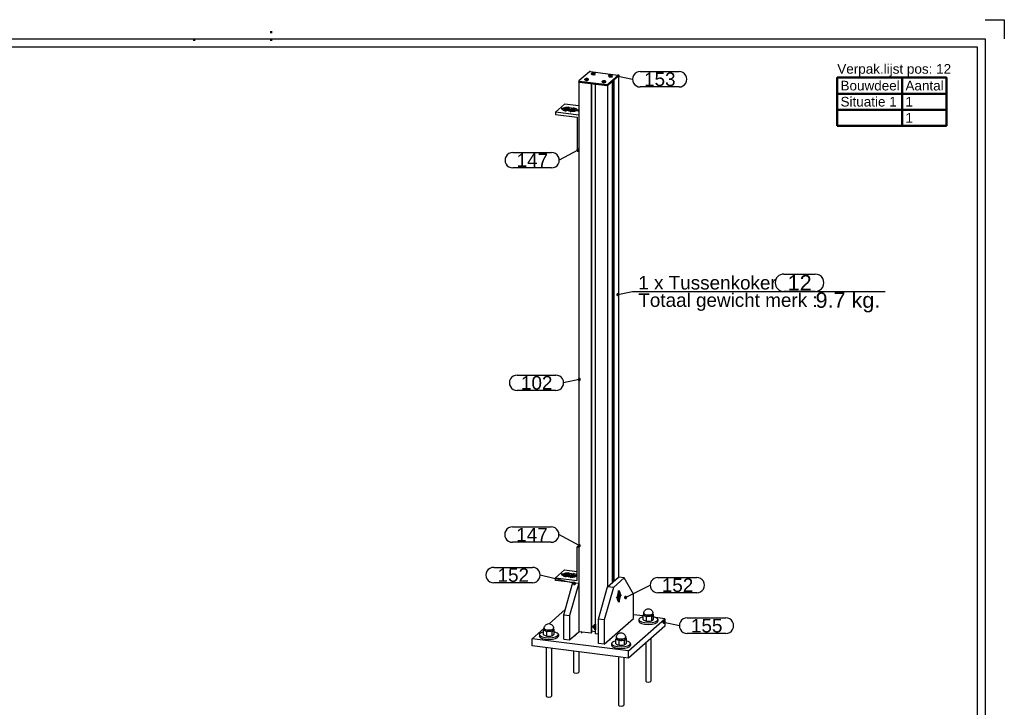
# Model space of a CAD drawing. Header units: millimetres. Extents: x 2 to 422, y -384 to -87.
# Tile 13 of 13: x 167 to 422, y -265 to -87. Entities that reach past the tile are written whole.
import ezdxf
from ezdxf.enums import TextEntityAlignment as Align

# ---------------------------------------------------------------- set-up
doc = ezdxf.new("R2010")
doc.units = ezdxf.units.MM
doc.linetypes.add('DOT', pattern=[2, 0.5, -1.5])
doc.linetypes.add('STRICHPUNKT2', pattern=[18.5, 10, -4, 0.5, -4])
doc.layers.get('0').update_dxf_attribs({"linetype": 'CONTINUOUS'})
for name, color, linetype in [('DIM49', 4, 'CONTINUOUS'), ('TXT_ALL', 7, 'CONTINUOUS'), ('TXT_DIM49', 2, 'CONTINUOUS'), ('TXT_YELLOW', 2, 'CONTINUOUS')]:
    doc.layers.add(name, color=color, linetype=linetype)
doc.layers.add('LE_ALL', color=7, linetype='CONTINUOUS', lineweight=50)
doc.styles.add('ARIAL', font='arial.ttf')

# ---------------------------------------------------------------- blocks, each defined once
blk = doc.blocks.new('VERPAK-P12_00006', base_point=(378.98, -114.58))
at = {"layer": 'LE_ALL', "color": 8}
for p, q in [((395.81, -102.08), (395.81, -114.58)), ((378.98, -106.25), (407.27, -106.25)), ((378.98, -110.41), (407.27, -110.41))]:
    blk.add_line(p, q, dxfattribs=at)
blk.add_lwpolyline([(378.98, -114.58), (407.27, -114.58), (407.27, -102.08), (378.98, -102.08)], close=True, dxfattribs=at)
at = {"layer": 'TXT_YELLOW', "style": 'ARIAL'}
blk.add_text('Verpak.lijst pos: 12', height=2.5, dxfattribs=at).set_placement((378.98, -101.08))
for s, p in [('Bouwdeel', (379.82, -104.16)), ('Aantal', (396.65, -104.16)), ('Situatie 1', (379.82, -108.33)), ('1', (396.65, -108.33)), ('1', (396.65, -112.5))]:
    blk.add_text(s, height=2.5, dxfattribs=at).set_placement(p, align=Align.MIDDLE_LEFT)
blk = doc.blocks.new('DINA3_00002', base_point=(415.27, -377.08))
for p, q in [((9.27, -94.08), (415.27, -94.08)), ((415.27, -94.08), (415.27, -377.08)), ((417.27, -92.08), (417.27, -379.08))]:
    blk.add_line(p, q)
for points in [[(417.27, -87.08), (422.27, -87.08), (422.27, -92.08)], [(7.27, -379.08), (7.27, -92.08), (417.27, -92.08)]]:
    blk.add_lwpolyline(points)
at = {"layer": 'LE_ALL', "linetype": 'DOT'}
for p, q in [((232.27, -90.08), (232.27, -94.08)), ((212.27, -92.08), (212.27, -94.08))]:
    blk.add_line(p, q, dxfattribs=at)
blk.add_blockref('VERPAK-P12_00006', (378.98, -114.58))
blk = doc.blocks.new('_ZBL0013_00001')
blk.add_blockref('DINA3_00002', (415.27, -377.08))
blk = doc.blocks.new('SHAPE_00633', base_point=(312.12, -180.31))
at = {"layer": 'DIM49', "color": 3}
for p, q in [((296, -179.17), (306.06, -179.17)), ((312.12, -180.31), (308.06, -181.17)), ((311.86, -180.27), (312.38, -180.27)), ((311.92, -180.47), (312.33, -180.47)), ((312.23, -180.07), (312.01, -180.07)), ((306.06, -183.17), (296, -183.17))]:
    blk.add_line(p, q, dxfattribs=at)
blk.add_lwpolyline([(312.36, -180.19), (312.32, -180.13), (312.27, -180.09), (312.2, -180.06), (312.14, -180.05), (312.07, -180.05), (312, -180.07), (311.95, -180.11), (311.9, -180.17), (311.87, -180.23), (311.86, -180.29), (311.86, -180.36), (311.89, -180.43), (311.93, -180.48), (311.98, -180.53), (312.04, -180.56), (312.11, -180.57), (312.18, -180.57), (312.24, -180.54), (312.3, -180.5), (312.34, -180.45), (312.37, -180.39), (312.38, -180.32), (312.38, -180.25)], close=True, dxfattribs=at)
for centre, start_param, end_param in [((296, -181.17), 1.570796, 4.712389), ((306.06, -181.17), 4.712389, 7.853982)]:
    blk.add_ellipse(centre, major_axis=(2, 0), ratio=1, start_param=start_param, end_param=end_param, dxfattribs=at)
at = {"layer": 'TXT_ALL', "style": 'ARIAL'}
blk.add_text('102', height=3.5, dxfattribs=at).set_placement((297, -181.17), align=Align.MIDDLE_LEFT)
blk = doc.blocks.new('Profiel 60x60_00033', base_point=(316.24, -243.92))
for p, q in [((322.28, -101.69), (322.28, -231.55)), ((311.97, -103.24), (311.97, -245.67)), ((315.18, -103.65), (315.18, -246.07)), ((315.27, -103.66), (315.27, -245.99)), ((316.24, -103.78), (316.24, -246.21)), ((319.45, -104.19), (319.45, -234.04)), ((320.67, -103.11), (320.67, -232.97)), ((320.82, -102.98), (320.82, -232.84)), ((321.07, -102.76), (321.07, -232.62)), ((315.18, -246.07), (311.97, -245.67)), ((315.27, -245.99), (315.18, -246.07)), ((316.24, -245.68), (315.27, -245.56)), ((317.09, -246.31), (316.24, -246.21))]:
    blk.add_line(p, q)
for points in [[(322.22, -101.68), (322.28, -101.69), (321.07, -102.76)], [(315.18, -103.65), (311.97, -103.24), (312.03, -103.19)], [(320.67, -103.11), (319.45, -104.19), (316.24, -103.78)]]:
    blk.add_lwpolyline(points)
for centre, start_param, end_param in [((316.23, -244.43), 3.141593, 5.520887), ((316.32, -244.34), 3.275624, 5.331132), ((316.23, -244.43), 2.333095, 3.141593)]:
    blk.add_ellipse(centre, major_axis=(0.353, -0.4), ratio=0.881917, start_param=start_param, end_param=end_param)
blk.add_blockref('SHAPE_00633', (312.12, -180.31))
blk = doc.blocks.new('_00035', base_point=(316.13, -244.51))
at = {"layer": 'LE_ALL', "color": 1, "linetype": 'STRICHPUNKT2'}
for p, q in [((316.23, -244.43), (315.48, -244.33)), ((316.13, -244.51), (316.24, -244.42)), ((316.23, -244.43), (316.23, -243.67)), ((316.23, -244.43), (316.24, -244.43)), ((316.23, -244.43), (316.23, -245.18))]:
    blk.add_line(p, q, dxfattribs=at)
blk = doc.blocks.new('_00034')
blk.add_blockref('_00035', (316.13, -244.51))
blk = doc.blocks.new('Profiel 60x60_00032')
for name, p in [('Profiel 60x60_00033', (316.24, -243.92)), ('_00034', (0, 0))]:
    blk.add_blockref(name, p)
blk = doc.blocks.new('SHAPE_00631', base_point=(334.05, -243.19))
at = {"layer": 'DIM49', "color": 3}
for p, q in [((340.06, -242.1), (350.12, -242.1)), ((334.31, -243.16), (333.8, -243.16)), ((333.85, -243.36), (334.26, -243.36)), ((334.17, -242.96), (333.95, -242.96)), ((334.05, -243.19), (338.06, -244.1)), ((350.12, -246.1), (340.06, -246.1))]:
    blk.add_line(p, q, dxfattribs=at)
blk.add_lwpolyline([(333.79, -243.2), (333.8, -243.27), (333.83, -243.33), (333.88, -243.39), (333.93, -243.43), (334, -243.45), (334.07, -243.46), (334.13, -243.44), (334.2, -243.41), (334.25, -243.37), (334.29, -243.31), (334.31, -243.25), (334.32, -243.18), (334.31, -243.11), (334.28, -243.05), (334.23, -243), (334.18, -242.96), (334.11, -242.94), (334.04, -242.93), (333.98, -242.94), (333.91, -242.97), (333.86, -243.01), (333.82, -243.07), (333.8, -243.13)], close=True, dxfattribs=at)
for centre, start_param, end_param in [((340.06, -244.1), 1.570796, 4.712389), ((350.12, -244.1), 4.712389, 7.853982)]:
    blk.add_ellipse(centre, major_axis=(2, 0), ratio=1, start_param=start_param, end_param=end_param, dxfattribs=at)
at = {"layer": 'TXT_ALL', "style": 'ARIAL'}
blk.add_text('155', height=3.5, dxfattribs=at).set_placement((341.06, -244.1), align=Align.MIDDLE_LEFT)
blk = doc.blocks.new('Brede Strip 15x200_00038', base_point=(324.88, -250.62))
for p, q in [((304.35, -243.59), (308.49, -239.94)), ((328.65, -241.59), (326.13, -241.28)), ((299.94, -247.48), (303.03, -244.75)), ((324.88, -250.62), (299.94, -247.48)), ((299.94, -249.36), (299.94, -247.48)), ((324.88, -252.51), (299.94, -249.36))]:
    blk.add_line(p, q)
for points in [[(324.88, -252.51), (324.88, -250.62), (334.31, -242.31), (331.88, -242)], [(334.31, -242.31), (334.31, -244.19), (324.88, -252.51)]]:
    blk.add_lwpolyline(points)
blk.add_blockref('SHAPE_00631', (334.05, -243.19))
blk = doc.blocks.new('_00040', base_point=(324.72, -243.47))
at = {"layer": 'LE_ALL', "color": 1, "linetype": 'STRICHPUNKT2'}
for p, q in [((324.72, -243.47), (324.91, -243.5)), ((311.03, -246.5), (311.21, -246.52)), ((312.75, -245.77), (312.64, -245.86)), ((322.36, -245.55), (322.55, -245.58)), ((320.01, -247.63), (320.19, -247.66))]:
    blk.add_line(p, q, dxfattribs=at)
blk = doc.blocks.new('_00039')
blk.add_blockref('_00040', (324.72, -243.47))
blk = doc.blocks.new('Brede Strip 15x200_00037')
for name, p in [('Brede Strip 15x200_00038', (324.88, -250.62)), ('_00039', (0, 0))]:
    blk.add_blockref(name, p)
blk = doc.blocks.new('Carrosseriering M12 (ISO 7093 _ DIN 9021)_00044', base_point=(320.48, -249.19))
for p, q in [((320.48, -248.78), (320.48, -249.19)), ((325.41, -248.78), (325.41, -249.19))]:
    blk.add_line(p, q)
for centre, start_param, end_param in [((322.94, -248.78), 2.158402, 3.141593), ((322.94, -248.78), 3.141593, 6.283185), ((322.94, -249.19), 3.141593, 6.283185), ((322.94, -248.78), 6.283185, 7.266376)]:
    blk.add_ellipse(centre, major_axis=(2.47, 0), ratio=0.333333, start_param=start_param, end_param=end_param)
blk = doc.blocks.new('Carrosseriering M12 (ISO 7093 _ DIN 9021)_00043')
blk.add_blockref('Carrosseriering M12 (ISO 7093 _ DIN 9021)_00044', (320.48, -249.19))
blk = doc.blocks.new('Hoge dopmoer (DIN 1587)-M12_00046', base_point=(321.74, -247.14))
for p, q in [((321.57, -247.64), (321.74, -247.45)), ((324.14, -247.52), (324.14, -247.14)), ((324.14, -247.39), (324.31, -247.49)), ((324.31, -248.65), (324.31, -247.49)), ((321.57, -248.8), (321.57, -247.64)), ((322.45, -249.16), (322.45, -248)), ((324.06, -247.66), (323.82, -247.92)), ((324.06, -248.92), (324.31, -248.65))]:
    blk.add_line(p, q)
blk.add_lwpolyline([(321.74, -247.52), (321.74, -247.14, -0.414214), (322.94, -245.94, -0.414214), (324.14, -247.14)], format="xyb")
for points in [[(324.31, -247.49), (324.18, -247.57), (324.06, -247.66)], [(322.01, -247.77), (321.8, -247.7), (321.57, -247.64)], [(321.57, -248.8), (321.8, -248.93), (322.01, -249.03)], [(322.45, -248), (322.23, -247.87), (322.01, -247.77)], [(322.01, -249.03), (322.23, -249.1), (322.45, -249.16)], [(322.45, -249.16), (322.81, -249.18), (323.14, -249.17), (323.47, -249.14), (323.82, -249.09), (323.82, -247.92), (323.47, -247.91), (323.14, -247.91), (322.81, -247.94), (322.45, -248)], [(323.82, -249.09), (323.95, -249.01), (324.06, -248.92)]]:
    blk.add_lwpolyline(points)
for centre, start_param, end_param in [((322.94, -247.14), 3.141593, 6.283185), ((322.94, -247.52), 3.141593, 3.827423), ((322.94, -247.52), 5.921818, 6.283185), ((322.94, -247.52), 3.827423, 4.874621), ((322.94, -247.52), 4.874621, 5.921818)]:
    blk.add_ellipse(centre, major_axis=(1.2, 0), ratio=0.333333, start_param=start_param, end_param=end_param)
blk = doc.blocks.new('Hoge dopmoer (DIN 1587)-M12_00045')
blk.add_blockref('Hoge dopmoer (DIN 1587)-M12_00046', (321.74, -247.14))
blk = doc.blocks.new('Draadstang-M12x140_00048', base_point=(323.62, -252.35))
for p, q in [((322.26, -252.18), (322.26, -264.74)), ((323.62, -252.35), (323.62, -264.74))]:
    blk.add_line(p, q)
blk.add_ellipse((322.94, -264.74), major_axis=(0.68, 0), ratio=0.333333, start_param=3.141593, end_param=6.283185)
blk = doc.blocks.new('Draadstang-M12x140_00047')
blk.add_blockref('Draadstang-M12x140_00048', (323.62, -252.35))
blk = doc.blocks.new('Montage_00042')
for name in ['Hoge dopmoer (DIN 1587)-M12_00045', 'Carrosseriering M12 (ISO 7093 _ DIN 9021)_00043', 'Draadstang-M12x140_00047']:
    blk.add_blockref(name, (0, 0))
blk = doc.blocks.new('Draadstang-M12x140_00051', base_point=(311.99, -250.88))
for p, q in [((310.63, -250.71), (310.63, -256.15)), ((311.99, -250.88), (311.99, -256.15))]:
    blk.add_line(p, q)
blk.add_ellipse((311.31, -256.15), major_axis=(0.68, 0), ratio=0.333333, start_param=3.141593, end_param=6.283185)
blk = doc.blocks.new('Draadstang-M12x140_00050')
blk.add_blockref('Draadstang-M12x140_00051', (311.99, -250.88))
blk = doc.blocks.new('Montage_00049')
blk.add_blockref('Draadstang-M12x140_00050', (0, 0))
blk = doc.blocks.new('Carrosseriering M12 (ISO 7093 _ DIN 9021)_00054', base_point=(301.77, -246.83))
for p, q in [((301.77, -246.42), (301.77, -246.83)), ((306.7, -246.42), (306.7, -246.83))]:
    blk.add_line(p, q)
for centre, start_param, end_param in [((304.23, -246.42), 2.158402, 3.141593), ((304.23, -246.42), 3.141593, 6.283185), ((304.23, -246.83), 3.141593, 6.283185), ((304.23, -246.42), 6.283185, 7.266376)]:
    blk.add_ellipse(centre, major_axis=(2.47, 0), ratio=0.333333, start_param=start_param, end_param=end_param)
blk = doc.blocks.new('Carrosseriering M12 (ISO 7093 _ DIN 9021)_00053')
blk.add_blockref('Carrosseriering M12 (ISO 7093 _ DIN 9021)_00054', (301.77, -246.83))
blk = doc.blocks.new('Hoge dopmoer (DIN 1587)-M12_00056', base_point=(303.03, -244.78))
for p, q in [((305.43, -245.16), (305.43, -244.78)), ((302.87, -245.28), (303.03, -245.09)), ((302.87, -246.45), (302.87, -245.28)), ((303.74, -246.8), (303.74, -245.64)), ((305.36, -245.3), (305.11, -245.57)), ((305.36, -246.56), (305.6, -246.3)), ((305.43, -245.04), (305.6, -245.13)), ((305.6, -246.3), (305.6, -245.13))]:
    blk.add_line(p, q)
blk.add_lwpolyline([(303.03, -245.16), (303.03, -244.78, -0.414214), (304.23, -243.58, -0.414214), (305.43, -244.78)], format="xyb")
for points in [[(303.31, -245.41), (303.09, -245.34), (302.87, -245.28)], [(302.87, -246.45), (303.09, -246.57), (303.31, -246.67)], [(303.74, -245.64), (303.52, -245.51), (303.31, -245.41)], [(303.31, -246.67), (303.52, -246.75), (303.74, -246.8)], [(303.74, -246.8), (304.1, -246.82), (304.43, -246.81), (304.76, -246.78), (305.11, -246.73), (305.11, -245.57), (304.76, -245.55), (304.43, -245.56), (304.1, -245.59), (303.74, -245.64)], [(305.11, -246.73), (305.24, -246.65), (305.36, -246.56)], [(305.6, -245.13), (305.47, -245.21), (305.36, -245.3)]]:
    blk.add_lwpolyline(points)
for centre, start_param, end_param in [((304.23, -244.78), 3.141593, 6.283185), ((304.23, -245.16), 3.141593, 3.827423), ((304.23, -245.16), 3.827423, 4.874621), ((304.23, -245.16), 4.874621, 5.921818), ((304.23, -245.16), 5.921818, 6.283185)]:
    blk.add_ellipse(centre, major_axis=(1.2, 0), ratio=0.333333, start_param=start_param, end_param=end_param)
blk = doc.blocks.new('Hoge dopmoer (DIN 1587)-M12_00055')
blk.add_blockref('Hoge dopmoer (DIN 1587)-M12_00056', (303.03, -244.78))
blk = doc.blocks.new('Draadstang-M12x140_00058', base_point=(304.91, -249.99))
for p, q in [((303.55, -249.82), (303.55, -262.38)), ((304.91, -249.99), (304.91, -262.38))]:
    blk.add_line(p, q)
blk.add_ellipse((304.23, -262.38), major_axis=(0.68, 0), ratio=0.333333, start_param=3.141593, end_param=6.283185)
blk = doc.blocks.new('Draadstang-M12x140_00057')
blk.add_blockref('Draadstang-M12x140_00058', (304.91, -249.99))
blk = doc.blocks.new('Montage_00052')
for name in ['Hoge dopmoer (DIN 1587)-M12_00055', 'Carrosseriering M12 (ISO 7093 _ DIN 9021)_00053', 'Draadstang-M12x140_00057']:
    blk.add_blockref(name, (0, 0))
blk = doc.blocks.new('Carrosseriering M12 (ISO 7093 _ DIN 9021)_00061', base_point=(327.55, -242.95))
for p, q in [((327.55, -242.54), (327.55, -242.95)), ((332.48, -242.54), (332.48, -242.95))]:
    blk.add_line(p, q)
for centre, start_param, end_param in [((330.01, -242.54), 2.158402, 3.141593), ((330.01, -242.54), 6.283185, 7.266376), ((330.01, -242.54), 3.141593, 6.283185), ((330.01, -242.95), 3.141593, 6.283185)]:
    blk.add_ellipse(centre, major_axis=(2.47, 0), ratio=0.333333, start_param=start_param, end_param=end_param)
blk = doc.blocks.new('Carrosseriering M12 (ISO 7093 _ DIN 9021)_00060')
blk.add_blockref('Carrosseriering M12 (ISO 7093 _ DIN 9021)_00061', (327.55, -242.95))
blk = doc.blocks.new('Hoge dopmoer (DIN 1587)-M12_00063', base_point=(328.81, -240.9))
for p, q in [((328.65, -241.4), (328.81, -241.21)), ((328.65, -242.57), (328.65, -241.4)), ((329.52, -242.92), (329.52, -241.76)), ((331.14, -241.42), (330.89, -241.69)), ((331.14, -242.68), (331.38, -242.42)), ((331.21, -241.28), (331.21, -240.9)), ((331.21, -241.16), (331.38, -241.25)), ((331.38, -242.42), (331.38, -241.25))]:
    blk.add_line(p, q)
blk.add_lwpolyline([(328.81, -241.28), (328.81, -240.9, -0.414214), (330.01, -239.7, -0.414214), (331.21, -240.9)], format="xyb")
for points in [[(329.08, -241.54), (328.87, -241.46), (328.65, -241.4)], [(329.52, -241.76), (329.3, -241.63), (329.08, -241.54)], [(329.52, -242.92), (329.88, -242.94), (330.21, -242.93), (330.54, -242.9), (330.89, -242.85), (330.89, -241.69), (330.54, -241.67), (330.21, -241.68), (329.88, -241.71), (329.52, -241.76)], [(331.38, -241.25), (331.25, -241.33), (331.14, -241.42)], [(328.65, -242.57), (328.87, -242.69), (329.08, -242.79)], [(329.08, -242.79), (329.3, -242.87), (329.52, -242.92)], [(330.89, -242.85), (331.02, -242.77), (331.14, -242.68)]]:
    blk.add_lwpolyline(points)
for centre, start_param, end_param in [((330.01, -240.9), 3.141593, 6.283185), ((330.01, -241.28), 3.141593, 3.827423), ((330.01, -241.28), 3.827423, 4.874621), ((330.01, -241.28), 4.874621, 5.921818), ((330.01, -241.28), 5.921818, 6.283185)]:
    blk.add_ellipse(centre, major_axis=(1.2, 0), ratio=0.333333, start_param=start_param, end_param=end_param)
blk = doc.blocks.new('Hoge dopmoer (DIN 1587)-M12_00062')
blk.add_blockref('Hoge dopmoer (DIN 1587)-M12_00063', (328.81, -240.9))
blk = doc.blocks.new('Draadstang-M12x140_00065', base_point=(330.69, -247.38))
for p, q in [((330.69, -247.38), (330.69, -258.5)), ((329.33, -248.58), (329.33, -258.5))]:
    blk.add_line(p, q)
blk.add_ellipse((330.01, -258.5), major_axis=(0.68, 0), ratio=0.333333, start_param=3.141593, end_param=6.283185)
blk = doc.blocks.new('Draadstang-M12x140_00064')
blk.add_blockref('Draadstang-M12x140_00065', (330.69, -247.38))
blk = doc.blocks.new('Montage_00059')
for name in ['Hoge dopmoer (DIN 1587)-M12_00062', 'Carrosseriering M12 (ISO 7093 _ DIN 9021)_00060', 'Draadstang-M12x140_00064']:
    blk.add_blockref(name, (0, 0))
blk = doc.blocks.new('Montage voetplaat_00041')
for name in ['Montage_00059', 'Montage_00052', 'Montage_00042', 'Montage_00049']:
    blk.add_blockref(name, (0, 0))
blk = doc.blocks.new('Voetplaat + montage_00036')
for name in ['Montage voetplaat_00041', 'Brede Strip 15x200_00037']:
    blk.add_blockref(name, (0, 0))
blk = doc.blocks.new('SHAPE_00639', base_point=(310.86, -233.19))
at = {"layer": 'DIM49', "color": 3}
for p, q in [((289.93, -228.99), (299.99, -228.99)), ((310.86, -233.19), (301.99, -230.99)), ((299.99, -232.99), (289.93, -232.99)), ((311.11, -233.16), (310.6, -233.16)), ((310.65, -233.36), (311.06, -233.36)), ((310.97, -232.96), (310.75, -232.96))]:
    blk.add_line(p, q, dxfattribs=at)
blk.add_lwpolyline([(311.12, -233.19), (311.11, -233.12), (311.08, -233.06), (311.04, -233), (310.98, -232.96), (310.92, -232.94), (310.85, -232.93), (310.78, -232.94), (310.72, -232.97), (310.67, -233.01), (310.63, -233.07), (310.6, -233.13), (310.59, -233.2), (310.6, -233.27), (310.63, -233.33), (310.67, -233.38), (310.73, -233.42), (310.79, -233.45), (310.86, -233.46), (310.93, -233.45), (310.99, -233.42), (311.05, -233.38), (311.09, -233.32), (311.11, -233.26)], close=True, dxfattribs=at)
for centre, start_param, end_param in [((289.93, -230.99), 1.570796, 4.712389), ((299.99, -230.99), 4.712389, 7.853982)]:
    blk.add_ellipse(centre, major_axis=(2, 0), ratio=1, start_param=start_param, end_param=end_param, dxfattribs=at)
at = {"layer": 'TXT_ALL', "style": 'ARIAL'}
blk.add_text('152', height=3.5, dxfattribs=at).set_placement((290.93, -230.99), align=Align.MIDDLE_LEFT)
blk = doc.blocks.new('Plaatwerk D_ 12_00077', base_point=(308.11, -247.56))
for p, q in [((311.97, -233.1), (309.61, -241.46)), ((310.47, -232.91), (311.97, -233.1)), ((308.11, -241.27), (309.61, -241.46)), ((309.61, -241.46), (309.61, -247.75)), ((309.61, -247.75), (311.97, -245.67)), ((308.11, -247.56), (309.61, -247.75))]:
    blk.add_line(p, q)
blk.add_lwpolyline([(308.11, -247.56), (308.11, -241.27), (310.47, -232.91), (310.71, -232.7)])
blk.add_blockref('SHAPE_00639', (310.86, -233.19))
blk = doc.blocks.new('Plaatwerk D_ 12_00076')
blk.add_blockref('Plaatwerk D_ 12_00077', (308.11, -247.56))
blk = doc.blocks.new('SHAPE_00637', base_point=(324.12, -236.82))
at = {"layer": 'DIM49', "color": 3}
for p, q in [((332.5, -231.61), (342.56, -231.61)), ((324.12, -236.82), (330.5, -233.61)), ((324.38, -236.78), (323.87, -236.78)), ((324.33, -236.98), (323.92, -236.98)), ((324.23, -236.58), (324.01, -236.58)), ((342.56, -235.61), (332.5, -235.61))]:
    blk.add_line(p, q, dxfattribs=at)
blk.add_lwpolyline([(323.93, -236.99), (323.98, -237.04), (324.04, -237.07), (324.11, -237.08), (324.18, -237.08), (324.24, -237.05), (324.3, -237.01), (324.34, -236.96), (324.37, -236.9), (324.39, -236.83), (324.38, -236.76), (324.36, -236.7), (324.32, -236.64), (324.27, -236.6), (324.21, -236.57), (324.14, -236.56), (324.07, -236.56), (324.01, -236.58), (323.95, -236.62), (323.9, -236.67), (323.87, -236.74), (323.86, -236.8), (323.87, -236.87), (323.89, -236.94)], close=True, dxfattribs=at)
for centre, start_param, end_param in [((332.5, -233.61), 1.570796, 4.712389), ((342.56, -233.61), 4.712389, 7.853982)]:
    blk.add_ellipse(centre, major_axis=(2, 0), ratio=1, start_param=start_param, end_param=end_param, dxfattribs=at)
at = {"layer": 'TXT_ALL', "style": 'ARIAL'}
blk.add_text('152', height=3.5, dxfattribs=at).set_placement((333.5, -233.61), align=Align.MIDDLE_LEFT)
blk = doc.blocks.new('Plaatwerk D_ 12_00079', base_point=(322.36, -235.36))
blk.add_line((323.78, -231.74), (322.28, -231.55))
blk.add_lwpolyline([(326.13, -242.23), (326.13, -235.94), (323.78, -231.74), (320.95, -234.23), (318.59, -242.59), (318.59, -248.88)], close=True)
for points in [[(320.95, -234.23), (319.45, -234.04), (322.28, -231.55)], [(318.59, -242.59), (317.09, -242.41), (319.45, -234.04)], [(318.59, -248.88), (317.09, -248.69), (317.09, -242.41)]]:
    blk.add_lwpolyline(points)
for start_param, end_param in [(3.50296, 5.921818), (5.921818, 9.786145)]:
    blk.add_ellipse((322.36, -236.5), major_axis=(-0.15, -1.21), ratio=0.333333, start_param=start_param, end_param=end_param)
blk.add_blockref('SHAPE_00637', (324.12, -236.82))
blk = doc.blocks.new('_00081', base_point=(322.74, -236.55))
at = {"layer": 'LE_ALL', "color": 1, "linetype": 'STRICHPUNKT2'}
for p, q in [((322.36, -236.5), (321.79, -237.01)), ((322.74, -236.55), (322.24, -236.49)), ((322.36, -236.5), (322.36, -234.98)), ((322.36, -236.5), (322.93, -236)), ((322.36, -236.5), (322.36, -238.03))]:
    blk.add_line(p, q, dxfattribs=at)
blk = doc.blocks.new('_00080')
blk.add_blockref('_00081', (322.74, -236.55))
blk = doc.blocks.new('Plaatwerk D_ 12_00078')
for name, p in [('Plaatwerk D_ 12_00079', (322.36, -235.36)), ('_00080', (0, 0))]:
    blk.add_blockref(name, p)
blk = doc.blocks.new('Verzonken kopbout (DIN 7991_ISO 10642)-M8x20_00101', base_point=(322.24, -236.42))
for p, q in [((322.24, -236.55), (322.48, -236.58)), ((322.34, -236.2), (322.48, -236.22)), ((322.11, -237.55), (322.23, -237.56))]:
    blk.add_line(p, q)
blk.add_lwpolyline([(322.24, -236.42), (322.24, -236.79), (322.36, -236.87), (322.48, -236.58), (322.48, -236.22), (322.36, -236.14)], close=True)
blk.add_lwpolyline([(322.38, -235.43), (322.5, -235.44)])
for centre, start_param, end_param in [((322.36, -236.5), 3.141593, 6.283185), ((322.36, -236.5), 6.283185, 9.424778), ((322.24, -236.49), 3.141593, 3.418879), ((322.24, -236.49), 6.005899, 6.283185)]:
    blk.add_ellipse(centre, major_axis=(-0.13, -1.06), ratio=0.333333, start_param=start_param, end_param=end_param)
blk = doc.blocks.new('Verzonken kopbout (DIN 7991_ISO 10642)-M8x20_00100')
blk.add_blockref('Verzonken kopbout (DIN 7991_ISO 10642)-M8x20_00101', (322.24, -236.42))
blk = doc.blocks.new('Montage baluster_00099')
blk.add_blockref('Verzonken kopbout (DIN 7991_ISO 10642)-M8x20_00100', (0, 0))
blk = doc.blocks.new('Schoren + montage_00075')
for name in ['Plaatwerk D_ 12_00076', 'Plaatwerk D_ 12_00078', 'Montage baluster_00099']:
    blk.add_blockref(name, (0, 0))
blk = doc.blocks.new('SHAPE_00643', base_point=(322.22, -101.68))
at = {"layer": 'DIM49', "color": 3}
for p, q in [((322.48, -101.64), (321.96, -101.64)), ((322.01, -101.84), (322.42, -101.84)), ((322.33, -101.44), (322.11, -101.44)), ((322.22, -101.68), (325.91, -102.51)), ((327.91, -100.51), (337.98, -100.51)), ((337.98, -104.51), (327.91, -104.51))]:
    blk.add_line(p, q, dxfattribs=at)
blk.add_lwpolyline([(321.95, -101.69), (321.97, -101.76), (322, -101.82), (322.04, -101.87), (322.1, -101.91), (322.16, -101.93), (322.23, -101.94), (322.3, -101.93), (322.36, -101.9), (322.41, -101.86), (322.45, -101.8), (322.47, -101.74), (322.48, -101.67), (322.47, -101.6), (322.44, -101.54), (322.4, -101.48), (322.34, -101.44), (322.28, -101.42), (322.21, -101.41), (322.14, -101.43), (322.08, -101.46), (322.02, -101.5), (321.98, -101.56), (321.96, -101.62)], close=True, dxfattribs=at)
for centre, start_param, end_param in [((327.91, -102.51), 1.570796, 4.712389), ((337.98, -102.51), 4.712389, 7.853982)]:
    blk.add_ellipse(centre, major_axis=(2, 0), ratio=1, start_param=start_param, end_param=end_param, dxfattribs=at)
at = {"layer": 'TXT_ALL', "style": 'ARIAL'}
blk.add_text('153', height=3.5, dxfattribs=at).set_placement((328.91, -102.51), align=Align.MIDDLE_LEFT)
blk = doc.blocks.new('Plaatwerk D_ 2_00104', base_point=(319.52, -104.12))
for p, q in [((314.73, -100.56), (312.04, -102.93)), ((314.98, -100.52), (322.09, -101.42)), ((322.21, -101.5), (319.52, -103.87)), ((319.52, -104.12), (322.21, -101.75)), ((322.21, -101.5), (322.21, -101.75)), ((312.03, -102.95), (312.03, -103.2)), ((312.16, -103.01), (312.16, -103.27)), ((312.16, -103.27), (319.26, -104.16)), ((319.26, -104.16), (319.26, -103.91)), ((319.52, -104.12), (319.52, -103.87))]:
    blk.add_line(p, q)
for points in [[(322.22, -101.48), (322.22, -101.73)], [(312.16, -103.01), (319.26, -103.91)]]:
    blk.add_lwpolyline(points)
for centre, start_param, end_param in [((314.91, -100.58), 1.209429, 2.780226), ((322.02, -101.48), 6.283185, 7.492615), ((322.02, -101.48), 5.921818, 6.283185), ((322.02, -101.73), 5.921818, 6.283185), ((312.23, -102.95), 2.780226, 3.141593), ((312.23, -102.95), 3.141593, 4.351022), ((312.23, -103.2), 3.141593, 4.351022), ((319.33, -103.85), 4.351022, 5.921818), ((319.33, -104.1), 4.351022, 5.921818)]:
    blk.add_ellipse(centre, major_axis=(0.2, 0), ratio=0.333333, start_param=start_param, end_param=end_param)
blk.add_blockref('SHAPE_00643', (322.22, -101.68))
blk = doc.blocks.new('_00106', base_point=(313.87, -102.83))
at = {"layer": 'LE_ALL', "color": 1, "linetype": 'STRICHPUNKT2'}
for p, q in [((315.56, -101.33), (315.55, -101.34)), ((316.16, -101.24), (316.2, -101.24)), ((320.05, -101.9), (320.04, -101.91)), ((320.65, -101.8), (320.69, -101.81)), ((313.87, -102.83), (313.85, -102.84)), ((314.47, -102.74), (314.5, -102.74)), ((318.36, -103.39), (318.34, -103.4)), ((318.96, -103.3), (318.99, -103.31))]:
    blk.add_line(p, q, dxfattribs=at)
blk = doc.blocks.new('_00105')
blk.add_blockref('_00106', (313.87, -102.83))
blk = doc.blocks.new('Plaatwerk D_ 2_00103')
for name, p in [('Plaatwerk D_ 2_00104', (319.52, -104.12)), ('_00105', (0, 0))]:
    blk.add_blockref(name, p)
blk = doc.blocks.new('ISO 14585-ST3.5x9.5-A2-C_00109', base_point=(315.63, -100.94))
for p, q in [((315.26, -101.18), (315.26, -101)), ((315.53, -100.9), (315.53, -100.88)), ((315.59, -100.9), (315.59, -100.84)), ((315.63, -100.95), (315.63, -100.82)), ((315.76, -100.92), (315.76, -100.82)), ((315.83, -100.94), (315.83, -100.83)), ((315.87, -100.94), (315.87, -100.9)), ((315.88, -100.94), (315.88, -100.92)), ((315.92, -100.88), (315.92, -100.86)), ((316.19, -101.18), (316.19, -101))]:
    blk.add_line(p, q)
blk.add_lwpolyline([(315.32, -100.92, -0.133936), (315.73, -100.81, -0.133936), (316.13, -100.92)], format="xyb")
blk.add_lwpolyline([(315.63, -100.94), (315.65, -100.96), (315.69, -100.95), (315.77, -100.92), (315.82, -100.94), (315.87, -100.94), (315.88, -100.92), (315.87, -100.9), (315.9, -100.88), (315.93, -100.88), (315.95, -100.88), (315.92, -100.86), (315.83, -100.82), (315.81, -100.82), (315.76, -100.82), (315.63, -100.82), (315.59, -100.83), (315.58, -100.84), (315.59, -100.84), (315.55, -100.87), (315.53, -100.88), (315.51, -100.9), (315.54, -100.9), (315.59, -100.9)], close=True)
for centre, start_param, end_param in [((315.73, -101), 2.626877, 3.141593), ((315.73, -101), 3.141593, 6.283185), ((315.73, -101.18), 3.141593, 6.283185), ((315.73, -101), 6.283185, 6.797901)]:
    blk.add_ellipse(centre, major_axis=(0.467, 0), ratio=0.333333, start_param=start_param, end_param=end_param)
blk = doc.blocks.new('ISO 14585-ST3.5x9.5-A2-C_00108')
blk.add_blockref('ISO 14585-ST3.5x9.5-A2-C_00109', (315.63, -100.94))
blk = doc.blocks.new('ISO 14585-ST3.5x9.5-A2-C_00111', base_point=(313.93, -102.44))
for p, q in [((313.56, -102.68), (313.56, -102.5)), ((313.83, -102.4), (313.83, -102.38)), ((313.89, -102.4), (313.89, -102.34)), ((313.93, -102.45), (313.93, -102.32)), ((314.07, -102.42), (314.07, -102.31)), ((314.13, -102.44), (314.13, -102.32)), ((314.17, -102.44), (314.17, -102.4)), ((314.18, -102.44), (314.18, -102.42)), ((314.22, -102.38), (314.22, -102.36)), ((314.5, -102.68), (314.5, -102.5))]:
    blk.add_line(p, q)
blk.add_lwpolyline([(313.62, -102.42, -0.133936), (314.03, -102.31, -0.133936), (314.44, -102.42)], format="xyb")
blk.add_lwpolyline([(313.93, -102.44), (313.95, -102.45), (313.99, -102.44), (314.07, -102.42), (314.13, -102.44), (314.17, -102.44), (314.18, -102.42), (314.17, -102.4), (314.2, -102.38), (314.23, -102.38), (314.25, -102.37), (314.22, -102.36), (314.13, -102.32), (314.11, -102.31), (314.07, -102.31), (313.93, -102.32), (313.89, -102.33), (313.88, -102.33), (313.89, -102.34), (313.86, -102.37), (313.83, -102.38), (313.81, -102.4), (313.84, -102.4), (313.89, -102.4)], close=True)
for centre, start_param, end_param in [((314.03, -102.5), 2.626877, 3.141593), ((314.03, -102.5), 3.141593, 6.283185), ((314.03, -102.68), 3.141593, 6.283185), ((314.03, -102.5), 6.283185, 6.797901)]:
    blk.add_ellipse(centre, major_axis=(0.467, 0), ratio=0.333333, start_param=start_param, end_param=end_param)
blk = doc.blocks.new('ISO 14585-ST3.5x9.5-A2-C_00110')
blk.add_blockref('ISO 14585-ST3.5x9.5-A2-C_00111', (313.93, -102.44))
blk = doc.blocks.new('ISO 14585-ST3.5x9.5-A2-C_00113', base_point=(320.12, -101.51))
for p, q in [((319.75, -101.75), (319.75, -101.56)), ((320.02, -101.47), (320.02, -101.45)), ((320.08, -101.47), (320.08, -101.41)), ((320.12, -101.52), (320.12, -101.39)), ((320.25, -101.49), (320.25, -101.38)), ((320.32, -101.51), (320.32, -101.39)), ((320.36, -101.51), (320.36, -101.47)), ((320.37, -101.51), (320.37, -101.49)), ((320.41, -101.45), (320.41, -101.42)), ((320.68, -101.75), (320.68, -101.56))]:
    blk.add_line(p, q)
blk.add_lwpolyline([(319.81, -101.49, -0.133936), (320.22, -101.38, -0.133936), (320.62, -101.49)], format="xyb")
blk.add_lwpolyline([(320.12, -101.51), (320.14, -101.52), (320.18, -101.51), (320.26, -101.49), (320.31, -101.5), (320.36, -101.51), (320.37, -101.49), (320.36, -101.47), (320.39, -101.45), (320.42, -101.45), (320.44, -101.44), (320.41, -101.42), (320.32, -101.39), (320.3, -101.38), (320.25, -101.38), (320.12, -101.39), (320.08, -101.4), (320.07, -101.4), (320.08, -101.41), (320.04, -101.44), (320.02, -101.45), (320, -101.46), (320.03, -101.47), (320.08, -101.47)], close=True)
for centre, start_param, end_param in [((320.22, -101.56), 2.626877, 3.141593), ((320.22, -101.56), 3.141593, 6.283185), ((320.22, -101.75), 3.141593, 6.283185), ((320.22, -101.56), 6.283185, 6.797901)]:
    blk.add_ellipse(centre, major_axis=(0.467, 0), ratio=0.333333, start_param=start_param, end_param=end_param)
blk = doc.blocks.new('ISO 14585-ST3.5x9.5-A2-C_00112')
blk.add_blockref('ISO 14585-ST3.5x9.5-A2-C_00113', (320.12, -101.51))
blk = doc.blocks.new('ISO 14585-ST3.5x9.5-A2-C_00115', base_point=(318.42, -103))
for p, q in [((318.05, -103.25), (318.05, -103.06)), ((318.32, -102.97), (318.32, -102.94)), ((318.38, -102.96), (318.38, -102.91)), ((318.42, -103.01), (318.42, -102.89)), ((318.56, -102.99), (318.56, -102.88)), ((318.62, -103), (318.62, -102.89)), ((318.66, -103.01), (318.66, -102.97)), ((318.67, -103), (318.67, -102.99)), ((318.71, -102.94), (318.71, -102.92)), ((318.99, -103.25), (318.99, -103.06))]:
    blk.add_line(p, q)
blk.add_lwpolyline([(318.11, -102.98, -0.133936), (318.52, -102.87, -0.133936), (318.93, -102.98)], format="xyb")
blk.add_lwpolyline([(318.42, -103), (318.44, -103.02), (318.48, -103.01), (318.56, -102.99), (318.62, -103), (318.66, -103.01), (318.67, -102.99), (318.66, -102.97), (318.69, -102.94), (318.72, -102.94), (318.74, -102.94), (318.71, -102.92), (318.62, -102.89), (318.6, -102.88), (318.56, -102.88), (318.42, -102.89), (318.38, -102.89), (318.37, -102.9), (318.38, -102.91), (318.35, -102.93), (318.32, -102.94), (318.3, -102.96), (318.33, -102.97), (318.38, -102.96)], close=True)
for centre, start_param, end_param in [((318.52, -103.06), 2.626877, 3.141593), ((318.52, -103.06), 3.141593, 6.283185), ((318.52, -103.25), 3.141593, 6.283185), ((318.52, -103.06), 6.283185, 6.797901)]:
    blk.add_ellipse(centre, major_axis=(0.467, 0), ratio=0.333333, start_param=start_param, end_param=end_param)
blk = doc.blocks.new('ISO 14585-ST3.5x9.5-A2-C_00114')
blk.add_blockref('ISO 14585-ST3.5x9.5-A2-C_00115', (318.42, -103))
blk = doc.blocks.new('Montage kapje_00107')
for name in ['ISO 14585-ST3.5x9.5-A2-C_00108', 'ISO 14585-ST3.5x9.5-A2-C_00112', 'ISO 14585-ST3.5x9.5-A2-C_00110', 'ISO 14585-ST3.5x9.5-A2-C_00114']:
    blk.add_blockref(name, (0, 0))
blk = doc.blocks.new('Afdekkapje + montage_00102')
for name in ['Plaatwerk D_ 2_00103', 'Montage kapje_00107']:
    blk.add_blockref(name, (0, 0))
blk = doc.blocks.new('SHAPE_00641', base_point=(311.77, -120.86))
at = {"layer": 'DIM49', "color": 3}
for p, q in [((294.87, -121.49), (304.93, -121.49)), ((311.77, -120.86), (306.93, -123.49)), ((311.51, -120.83), (312.03, -120.83)), ((311.56, -121.03), (311.97, -121.03)), ((311.88, -120.63), (311.66, -120.63)), ((304.93, -125.49), (294.87, -125.49))]:
    blk.add_line(p, q, dxfattribs=at)
blk.add_lwpolyline([(311.96, -120.68), (311.91, -120.64), (311.84, -120.61), (311.77, -120.6), (311.71, -120.61), (311.64, -120.63), (311.59, -120.67), (311.54, -120.72), (311.52, -120.79), (311.5, -120.86), (311.51, -120.92), (311.54, -120.99), (311.58, -121.04), (311.63, -121.09), (311.69, -121.11), (311.76, -121.13), (311.83, -121.12), (311.89, -121.09), (311.95, -121.05), (311.99, -121), (312.02, -120.94), (312.03, -120.87), (312.02, -120.8), (312, -120.74)], close=True, dxfattribs=at)
for centre, start_param, end_param in [((294.87, -123.49), 1.570796, 4.712389), ((304.93, -123.49), 4.712389, 7.853982)]:
    blk.add_ellipse(centre, major_axis=(2, 0), ratio=1, start_param=start_param, end_param=end_param, dxfattribs=at)
at = {"layer": 'TXT_ALL', "style": 'ARIAL'}
blk.add_text('147', height=3.5, dxfattribs=at).set_placement((295.87, -123.49), align=Align.MIDDLE_LEFT)
blk = doc.blocks.new('Hoeklijn 75x50x5_00119', base_point=(308.57, -110.64))
for p, q in [((308.32, -108.97), (305.97, -111.05)), ((311.97, -109.43), (308.32, -108.97)), ((311.97, -111.8), (305.97, -111.05)), ((305.97, -111.05), (305.97, -111.68)), ((305.97, -111.68), (311.58, -112.38)), ((309.82, -110.8), (308.57, -110.64)), ((310.71, -110.64), (310.71, -110.01)), ((311.58, -112.38), (311.58, -121.18)), ((311.58, -121.18), (311.97, -121.23))]:
    blk.add_line(p, q)
for points in [[(309.46, -109.85), (310.71, -110.01)], [(310.71, -110.64), (309.46, -110.48), (309.46, -109.85)]]:
    blk.add_lwpolyline(points)
for centre, start_param, end_param in [((309.02, -110.24), 1.209429, 3.141593), ((309.02, -110.24), 3.141593, 4.351022), ((309.02, -110.87), 1.209429, 2.302072), ((310.26, -110.4), 4.351022, 6.283185), ((310.26, -110.4), 0, 1.209429), ((310.26, -111.03), 0.83952, 1.209429)]:
    blk.add_ellipse(centre, major_axis=(1.27, 0), ratio=0.333333, start_param=start_param, end_param=end_param)
blk.add_blockref('SHAPE_00641', (311.77, -120.86))
blk = doc.blocks.new('_00121', base_point=(309.02, -109.87))
at = {"layer": 'LE_ALL', "color": 1, "linetype": 'STRICHPUNKT2'}
for p, q in [((308.43, -110.76), (309.61, -109.73)), ((307.46, -110.05), (311.82, -110.6)), ((309.02, -109.87), (309.02, -110.7)), ((309.19, -110.72), (309.46, -110.48)), ((309.67, -110.92), (310.85, -109.88)), ((310.26, -110.02), (310.26, -110.82)), ((310.51, -110.82), (310.71, -110.64))]:
    blk.add_line(p, q, dxfattribs=at)
blk = doc.blocks.new('_00120')
blk.add_blockref('_00121', (309.02, -109.87))
blk = doc.blocks.new('Hoeklijn 75x50x5_00118')
for name, p in [('Hoeklijn 75x50x5_00119', (308.57, -110.64)), ('_00120', (0, 0))]:
    blk.add_blockref(name, p)
blk = doc.blocks.new('deel aan baluster_00117')
blk.add_blockref('Hoeklijn 75x50x5_00118', (0, 0))
blk = doc.blocks.new('SHAPE_00635', base_point=(312.09, -223.37))
at = {"layer": 'DIM49', "color": 3}
for p, q in [((294.78, -218.5), (304.84, -218.5)), ((312.09, -223.37), (306.84, -220.5)), ((304.84, -222.5), (294.78, -222.5)), ((312.35, -223.33), (311.84, -223.33)), ((311.89, -223.53), (312.3, -223.53)), ((312.21, -223.13), (311.98, -223.13))]:
    blk.add_line(p, q, dxfattribs=at)
blk.add_lwpolyline([(312.35, -223.43), (312.36, -223.36), (312.35, -223.3), (312.32, -223.23), (312.28, -223.18), (312.22, -223.14), (312.16, -223.11), (312.09, -223.11), (312.02, -223.12), (311.96, -223.15), (311.9, -223.19), (311.86, -223.24), (311.84, -223.31), (311.83, -223.38), (311.84, -223.44), (311.87, -223.51), (311.91, -223.56), (311.97, -223.6), (312.03, -223.63), (312.1, -223.63), (312.17, -223.62), (312.23, -223.6), (312.28, -223.55), (312.33, -223.5)], close=True, dxfattribs=at)
for centre, start_param, end_param in [((294.78, -220.5), 1.570796, 4.712389), ((304.84, -220.5), 4.712389, 7.853982)]:
    blk.add_ellipse(centre, major_axis=(2, 0), ratio=1, start_param=start_param, end_param=end_param, dxfattribs=at)
at = {"layer": 'TXT_ALL', "style": 'ARIAL'}
blk.add_text('147', height=3.5, dxfattribs=at).set_placement((295.78, -220.5), align=Align.MIDDLE_LEFT)
blk = doc.blocks.new('Hoeklijn 75x50x5_00124', base_point=(309.46, -230.53))
for p, q in [((311.58, -223.64), (311.97, -223.29)), ((305.97, -231.73), (308.32, -229.65)), ((308.32, -229.65), (311.58, -230.06)), ((309.46, -230.53), (309.46, -231.16)), ((310.71, -231.31), (309.46, -231.16)), ((310.71, -230.69), (310.71, -231.31))]:
    blk.add_line(p, q)
for points in [[(305.97, -231.73), (311.58, -232.43), (311.58, -223.64), (311.97, -223.68)], [(310.47, -232.92), (305.97, -232.36), (305.97, -231.73)], [(309.82, -231.48), (308.57, -231.32)], [(309.46, -230.53), (310.71, -230.69)]]:
    blk.add_lwpolyline(points)
for centre, start_param, end_param in [((309.02, -230.92), 1.209429, 3.141593), ((309.02, -230.92), 3.141593, 4.351022), ((309.02, -231.55), 1.209429, 2.302072), ((310.26, -231.08), 4.351022, 6.283185), ((310.26, -231.08), 6.283185, 7.492615), ((310.26, -231.71), 0.83952, 1.209429)]:
    blk.add_ellipse(centre, major_axis=(1.27, 0), ratio=0.333333, start_param=start_param, end_param=end_param)
blk.add_blockref('SHAPE_00635', (312.09, -223.37))
blk = doc.blocks.new('_00126', base_point=(309.02, -231.38))
at = {"layer": 'LE_ALL', "color": 1, "linetype": 'STRICHPUNKT2'}
for p, q in [((307.46, -230.73), (311.58, -231.25)), ((309.61, -230.4), (308.43, -231.44)), ((309.02, -231.38), (309.02, -230.55)), ((309.46, -231.16), (309.19, -231.4)), ((310.85, -230.56), (309.67, -231.6)), ((310.26, -231.5), (310.26, -230.7)), ((310.71, -231.31), (310.51, -231.5))]:
    blk.add_line(p, q, dxfattribs=at)
blk = doc.blocks.new('_00125')
blk.add_blockref('_00126', (309.02, -231.38))
blk = doc.blocks.new('Hoeklijn 75x50x5_00123')
for name, p in [('Hoeklijn 75x50x5_00124', (309.46, -230.53)), ('_00125', (0, 0))]:
    blk.add_blockref(name, p)
blk = doc.blocks.new('deel aan baluster_00122')
blk.add_blockref('Hoeklijn 75x50x5_00123', (0, 0))
blk = doc.blocks.new('Tussenkoker_00116')
for name in ['deel aan baluster_00117', 'deel aan baluster_00122']:
    blk.add_blockref(name, (0, 0))
blk = doc.blocks.new('Tussenkoker_00031')
for name in ['Profiel 60x60_00032', 'Afdekkapje + montage_00102', 'Tussenkoker_00116', 'Schoren + montage_00075', 'Voetplaat + montage_00036']:
    blk.add_blockref(name, (0, 0))
blk = doc.blocks.new('_A3D0046_00030')
blk.add_blockref('Tussenkoker_00031', (0, 0))
blk = doc.blocks.new('_ANS0046_00029')
blk.add_blockref('_A3D0046_00030', (0, 0))
blk = doc.blocks.new('SHAPE_00629', base_point=(322.13, -158.32))
at = {"layer": 'DIM49', "color": 3}
for p, q in [((365.13, -152.99), (373.27, -152.99)), ((322.24, -158.08), (322.01, -158.08)), ((322.13, -158.32), (325.92, -157.49)), ((325.92, -157.49), (391.43, -157.49)), ((373.27, -157.49), (365.13, -157.49)), ((322.39, -158.28), (321.87, -158.28)), ((321.92, -158.48), (322.33, -158.48))]:
    blk.add_line(p, q, dxfattribs=at)
blk.add_lwpolyline([(321.89, -158.44), (321.93, -158.49), (321.98, -158.54), (322.05, -158.57), (322.11, -158.58), (322.18, -158.57), (322.25, -158.55), (322.3, -158.51), (322.35, -158.46), (322.38, -158.4), (322.39, -158.33), (322.38, -158.26), (322.36, -158.2), (322.32, -158.14), (322.27, -158.1), (322.21, -158.07), (322.14, -158.05), (322.07, -158.06), (322.01, -158.08), (321.95, -158.12), (321.91, -158.17), (321.88, -158.24), (321.86, -158.3), (321.87, -158.37)], close=True, dxfattribs=at)
for centre, start_param, end_param in [((365.13, -155.24), 3.141593, 6.283185), ((373.27, -155.24), 0, 3.141593)]:
    blk.add_ellipse(centre, major_axis=(0, -2.25), ratio=1, start_param=start_param, end_param=end_param, dxfattribs=at)
at = {"layer": 'TXT_ALL', "color": 1, "style": 'ARIAL'}
for s, height, p in [('1 x Tussenkoker', 3.5, (327.42, -155.24)), ('12', 4, (366.13, -155.24))]:
    blk.add_text(s, height=height, dxfattribs=at).set_placement(p, align=Align.MIDDLE_LEFT)
at = {"layer": 'TXT_ALL', "style": 'ARIAL'}
blk.add_text('9.7 kg.', height=4, dxfattribs=at).set_placement((373.35, -159.74), align=Align.MIDDLE_LEFT)
at = {"layer": 'TXT_DIM49', "style": 'ARIAL'}
blk.add_text('Totaal gewicht merk :', height=3.5, dxfattribs=at).set_placement((327.42, -159.74), align=Align.MIDDLE_LEFT)
blk = doc.blocks.new('PART_940_00628')
blk.add_blockref('SHAPE_00629', (322.13, -158.32))
blk = doc.blocks.new('VIEW_46_00627')
blk.add_blockref('PART_940_00628', (0, 0))
blk = doc.blocks.new('DVI_FIGURE_00626')
blk.add_blockref('VIEW_46_00627', (0, 0))

msp = doc.modelspace()

# ---------------------------------------------------------------- block references
for name in ['_ZBL0013_00001', '_ANS0046_00029', 'DVI_FIGURE_00626']:
    msp.add_blockref(name, (0, 0))

doc.saveas('drawing.dxf')
